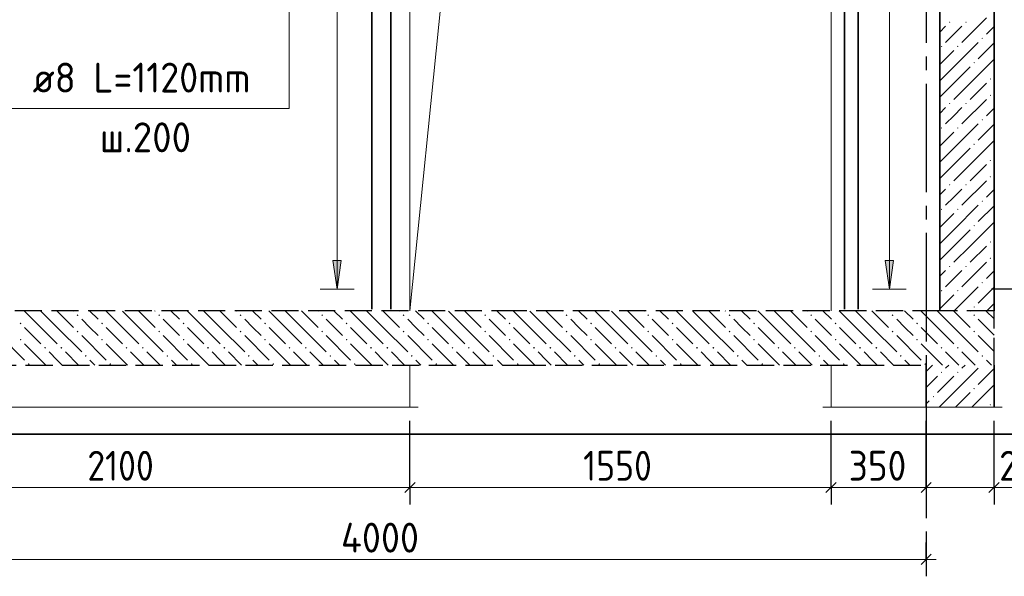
# Model space of a CAD drawing. Header units: millimetres. Extents: x 0 to 50400, y 0 to 35640.
# Tile 10 of 21: x 13837 to 22536, y 19299 to 24220. Entities that reach past the tile are written whole.
import ezdxf

# ---------------------------------------------------------------- set-up
doc = ezdxf.new("R2010")
doc.units = ezdxf.units.MM
doc.linetypes.add('______2', pattern=[324, 240, -84])
doc.linetypes.add('______5', pattern=[1320, 960, -120, 120, -120])
for name, color, linetype, lineweight in [('Standard', 7, 'Continuous', 25), ('ЖБ Перекрытие верхний уровень', 7, 'Continuous', 35), ('ЖБ Стена верхний уровень', 7, 'Continuous', 35), ('Общий02', 7, 'Continuous', 18), ('Позиционная метка линия выноска', 7, 'Continuous', 13), ('Размерная линия_ общее', 7, 'Continuous', 13)]:
    doc.layers.add(name, color=color, linetype=linetype, lineweight=lineweight)
for name, color, linetype, true_color in [('Оси', 7, '______5', 0x656565), ('Стена ДОП П-обр. неравн', 7, 'Continuous', 0xa0a0a0), ('Стена обрамление Г-обр.', 7, 'Continuous', 0xa0a0a0)]:
    doc.layers.add(name, color=color, linetype=linetype, true_color=true_color)
doc.layers.add('Размерная выноска', color=7, linetype='Continuous')
doc.styles.add('ISOCPEUR', font='txt')

msp = doc.modelspace()

# ---------------------------------------------------------------- hatches: boundary and pattern name
at = {"layer": 'ЖБ Перекрытие верхний уровень', "linetype": 'Continuous', "lineweight": 18, "transparency": 33554687}
for points in [[(14341.6, 21606.8), (14349.4, 21614.6), (14357.2, 21606.8), (14349.4, 21599)], [(15061.6, 21606.8), (15069.4, 21614.6), (15077.2, 21606.8), (15069.4, 21599)], [(15781.6, 21606.8), (15789.4, 21614.6), (15797.2, 21606.8), (15789.4, 21599)], [(16501.6, 21606.8), (16509.4, 21614.6), (16517.2, 21606.8), (16509.4, 21599)], [(17221.6, 21606.8), (17229.4, 21614.6), (17237.2, 21606.8), (17229.4, 21599)], [(17941.6, 21606.8), (17949.4, 21614.6), (17957.2, 21606.8), (17949.4, 21599)], [(18661.6, 21606.8), (18669.4, 21614.6), (18677.2, 21606.8), (18669.4, 21599)], [(19381.6, 21606.8), (19389.4, 21614.6), (19397.2, 21606.8), (19389.4, 21599)], [(20101.6, 21606.8), (20109.4, 21614.6), (20117.2, 21606.8), (20109.4, 21599)], [(20821.6, 21606.8), (20829.4, 21614.6), (20837.2, 21606.8), (20829.4, 21599)], [(21541.6, 21606.8), (21549.4, 21614.6), (21557.2, 21606.8), (21549.4, 21599)], [(22261.6, 21606.8), (22269.4, 21614.6), (22277.2, 21606.8), (22269.4, 21599)], [(13837.6, 21534.8), (13845.4, 21542.6), (13853.2, 21534.8), (13845.4, 21527)], [(14557.6, 21534.8), (14565.4, 21542.6), (14573.2, 21534.8), (14565.4, 21527)], [(15277.6, 21534.8), (15285.4, 21542.6), (15293.2, 21534.8), (15285.4, 21527)], [(15997.6, 21534.8), (16005.4, 21542.6), (16013.2, 21534.8), (16005.4, 21527)], [(16717.6, 21534.8), (16725.4, 21542.6), (16733.2, 21534.8), (16725.4, 21527)], [(17437.6, 21534.8), (17445.4, 21542.6), (17453.2, 21534.8), (17445.4, 21527)], [(18157.6, 21534.8), (18165.4, 21542.6), (18173.2, 21534.8), (18165.4, 21527)], [(18877.6, 21534.8), (18885.4, 21542.6), (18893.2, 21534.8), (18885.4, 21527)], [(19597.6, 21534.8), (19605.4, 21542.6), (19613.2, 21534.8), (19605.4, 21527)], [(20317.6, 21534.8), (20325.4, 21542.6), (20333.2, 21534.8), (20325.4, 21527)], [(21037.6, 21534.8), (21045.4, 21542.6), (21053.2, 21534.8), (21045.4, 21527)], [(21757.6, 21534.8), (21765.4, 21542.6), (21773.2, 21534.8), (21765.4, 21527)], [(13837.6, 21390.8), (13845.4, 21398.6), (13853.2, 21390.8), (13845.4, 21383)], [(14341.6, 21462.8), (14349.4, 21470.6), (14357.2, 21462.8), (14349.4, 21455)], [(14557.6, 21390.8), (14565.4, 21398.6), (14573.2, 21390.8), (14565.4, 21383)], [(15061.6, 21462.8), (15069.4, 21470.6), (15077.2, 21462.8), (15069.4, 21455)], [(15277.6, 21390.8), (15285.4, 21398.6), (15293.2, 21390.8), (15285.4, 21383)], [(15781.6, 21462.8), (15789.4, 21470.6), (15797.2, 21462.8), (15789.4, 21455)], [(15997.6, 21390.8), (16005.4, 21398.6), (16013.2, 21390.8), (16005.4, 21383)], [(16501.6, 21462.8), (16509.4, 21470.6), (16517.2, 21462.8), (16509.4, 21455)], [(16717.6, 21390.8), (16725.4, 21398.6), (16733.2, 21390.8), (16725.4, 21383)], [(17221.6, 21462.8), (17229.4, 21470.6), (17237.2, 21462.8), (17229.4, 21455)], [(17437.6, 21390.8), (17445.4, 21398.6), (17453.2, 21390.8), (17445.4, 21383)], [(17941.6, 21462.8), (17949.4, 21470.6), (17957.2, 21462.8), (17949.4, 21455)], [(18157.6, 21390.8), (18165.4, 21398.6), (18173.2, 21390.8), (18165.4, 21383)], [(18661.6, 21462.8), (18669.4, 21470.6), (18677.2, 21462.8), (18669.4, 21455)], [(18877.6, 21390.8), (18885.4, 21398.6), (18893.2, 21390.8), (18885.4, 21383)], [(19381.6, 21462.8), (19389.4, 21470.6), (19397.2, 21462.8), (19389.4, 21455)], [(19597.6, 21390.8), (19605.4, 21398.6), (19613.2, 21390.8), (19605.4, 21383)], [(20101.6, 21462.8), (20109.4, 21470.6), (20117.2, 21462.8), (20109.4, 21455)], [(20317.6, 21390.8), (20325.4, 21398.6), (20333.2, 21390.8), (20325.4, 21383)], [(20821.6, 21462.8), (20829.4, 21470.6), (20837.2, 21462.8), (20829.4, 21455)], [(21037.6, 21390.8), (21045.4, 21398.6), (21053.2, 21390.8), (21045.4, 21383)], [(21541.6, 21462.8), (21549.4, 21470.6), (21557.2, 21462.8), (21549.4, 21455)], [(21757.6, 21390.8), (21765.4, 21398.6), (21773.2, 21390.8), (21765.4, 21383)], [(22261.6, 21462.8), (22269.4, 21470.6), (22277.2, 21462.8), (22269.4, 21455)], [(14053.6, 21318.8), (14061.4, 21326.6), (14069.2, 21318.8), (14061.4, 21311)], [(14197.6, 21318.8), (14205.4, 21326.6), (14213.2, 21318.8), (14205.4, 21311)], [(14773.6, 21318.8), (14781.4, 21326.6), (14789.2, 21318.8), (14781.4, 21311)], [(14917.6, 21318.8), (14925.4, 21326.6), (14933.2, 21318.8), (14925.4, 21311)], [(15493.6, 21318.8), (15501.4, 21326.6), (15509.2, 21318.8), (15501.4, 21311)], [(15637.6, 21318.8), (15645.4, 21326.6), (15653.2, 21318.8), (15645.4, 21311)], [(16213.6, 21318.8), (16221.4, 21326.6), (16229.2, 21318.8), (16221.4, 21311)], [(16357.6, 21318.8), (16365.4, 21326.6), (16373.2, 21318.8), (16365.4, 21311)], [(16933.6, 21318.8), (16941.4, 21326.6), (16949.2, 21318.8), (16941.4, 21311)], [(17077.6, 21318.8), (17085.4, 21326.6), (17093.2, 21318.8), (17085.4, 21311)], [(17653.6, 21318.8), (17661.4, 21326.6), (17669.2, 21318.8), (17661.4, 21311)], [(17797.6, 21318.8), (17805.4, 21326.6), (17813.2, 21318.8), (17805.4, 21311)], [(18373.6, 21318.8), (18381.4, 21326.6), (18389.2, 21318.8), (18381.4, 21311)], [(18517.6, 21318.8), (18525.4, 21326.6), (18533.2, 21318.8), (18525.4, 21311)], [(19093.6, 21318.8), (19101.4, 21326.6), (19109.2, 21318.8), (19101.4, 21311)], [(19237.6, 21318.8), (19245.4, 21326.6), (19253.2, 21318.8), (19245.4, 21311)], [(19813.6, 21318.8), (19821.4, 21326.6), (19829.2, 21318.8), (19821.4, 21311)], [(19957.6, 21318.8), (19965.4, 21326.6), (19973.2, 21318.8), (19965.4, 21311)], [(20533.6, 21318.8), (20541.4, 21326.6), (20549.2, 21318.8), (20541.4, 21311)], [(20677.6, 21318.8), (20685.4, 21326.6), (20693.2, 21318.8), (20685.4, 21311)], [(21253.6, 21318.8), (21261.4, 21326.6), (21269.2, 21318.8), (21261.4, 21311)], [(21397.6, 21318.8), (21405.4, 21326.6), (21413.2, 21318.8), (21405.4, 21311)], [(21973.6, 21318.8), (21981.4, 21326.6), (21989.2, 21318.8), (21981.4, 21311)], [(22117.6, 21318.8), (22125.4, 21326.6), (22133.2, 21318.8), (22125.4, 21311)], [(14413.6, 21246.8), (14421.4, 21254.6), (14429.2, 21246.8), (14421.4, 21239)], [(15133.6, 21246.8), (15141.4, 21254.6), (15149.2, 21246.8), (15141.4, 21239)], [(15853.6, 21246.8), (15861.4, 21254.6), (15869.2, 21246.8), (15861.4, 21239)], [(16573.6, 21246.8), (16581.4, 21254.6), (16589.2, 21246.8), (16581.4, 21239)], [(17293.6, 21246.8), (17301.4, 21254.6), (17309.2, 21246.8), (17301.4, 21239)], [(18013.6, 21246.8), (18021.4, 21254.6), (18029.2, 21246.8), (18021.4, 21239)], [(18733.6, 21246.8), (18741.4, 21254.6), (18749.2, 21246.8), (18741.4, 21239)], [(19453.6, 21246.8), (19461.4, 21254.6), (19469.2, 21246.8), (19461.4, 21239)], [(20173.6, 21246.8), (20181.4, 21254.6), (20189.2, 21246.8), (20181.4, 21239)], [(20893.6, 21246.8), (20901.4, 21254.6), (20909.2, 21246.8), (20901.4, 21239)], [(21613.6, 21246.8), (21621.4, 21254.6), (21629.2, 21246.8), (21621.4, 21239)], [(22333.6, 21246.8), (22341.4, 21254.6), (22349.2, 21246.8), (22341.4, 21239)], [(13909.6, 21174.8), (13917.4, 21182.6), (13925.2, 21174.8), (13917.4, 21167)], [(14629.6, 21174.8), (14637.4, 21182.6), (14645.2, 21174.8), (14637.4, 21167)], [(15349.6, 21174.8), (15357.4, 21182.6), (15365.2, 21174.8), (15357.4, 21167)], [(16069.6, 21174.8), (16077.4, 21182.6), (16085.2, 21174.8), (16077.4, 21167)], [(16789.6, 21174.8), (16797.4, 21182.6), (16805.2, 21174.8), (16797.4, 21167)], [(17509.6, 21174.8), (17517.4, 21182.6), (17525.2, 21174.8), (17517.4, 21167)], [(18229.6, 21174.8), (18237.4, 21182.6), (18245.2, 21174.8), (18237.4, 21167)], [(18949.6, 21174.8), (18957.4, 21182.6), (18965.2, 21174.8), (18957.4, 21167)], [(19669.6, 21174.8), (19677.4, 21182.6), (19685.2, 21174.8), (19677.4, 21167)], [(20389.6, 21174.8), (20397.4, 21182.6), (20405.2, 21174.8), (20397.4, 21167)], [(21109.6, 21174.8), (21117.4, 21182.6), (21125.2, 21174.8), (21117.4, 21167)], [(21829.6, 21174.8), (21837.4, 21182.6), (21845.2, 21174.8), (21837.4, 21167)]]:
    msp.add_hatch(color=7, dxfattribs=at).paths.add_polyline_path(points, flags=16)
at = {"layer": 'ЖБ Стена верхний уровень', "linetype": 'Continuous', "lineweight": 18, "transparency": 33554687}
for points in [[(22047.4, 24198.8), (22053.4, 24204.8), (22059.4, 24198.8), (22053.4, 24192.8)], [(22191.4, 24198.8), (22197.4, 24204.8), (22203.4, 24198.8), (22197.4, 24192.8)], [(22335.4, 24054.8), (22341.4, 24060.8), (22347.4, 24054.8), (22341.4, 24048.8)], [(21975.4, 23982.8), (21981.4, 23988.8), (21987.4, 23982.8), (21981.4, 23976.8)], [(22119.4, 23982.8), (22125.4, 23988.8), (22131.4, 23982.8), (22125.4, 23976.8)], [(22263.4, 23838.8), (22269.4, 23844.8), (22275.4, 23838.8), (22269.4, 23832.8)], [(22407.4, 23694.8), (22413.4, 23700.8), (22419.4, 23694.8), (22413.4, 23688.8)], [(22407.4, 23550.8), (22413.4, 23556.8), (22419.4, 23550.8), (22413.4, 23544.8)], [(22047.4, 23478.8), (22053.4, 23484.8), (22059.4, 23478.8), (22053.4, 23472.8)], [(22191.4, 23478.8), (22197.4, 23484.8), (22203.4, 23478.8), (22197.4, 23472.8)], [(22335.4, 23334.8), (22341.4, 23340.8), (22347.4, 23334.8), (22341.4, 23328.8)], [(21975.4, 23262.8), (21981.4, 23268.8), (21987.4, 23262.8), (21981.4, 23256.8)], [(22119.4, 23262.8), (22125.4, 23268.8), (22131.4, 23262.8), (22125.4, 23256.8)], [(22263.4, 23118.8), (22269.4, 23124.8), (22275.4, 23118.8), (22269.4, 23112.8)], [(22407.4, 22974.8), (22413.4, 22980.8), (22419.4, 22974.8), (22413.4, 22968.8)], [(22407.4, 22830.8), (22413.4, 22836.8), (22419.4, 22830.8), (22413.4, 22824.8)], [(22047.4, 22758.8), (22053.4, 22764.8), (22059.4, 22758.8), (22053.4, 22752.8)], [(22191.4, 22758.8), (22197.4, 22764.8), (22203.4, 22758.8), (22197.4, 22752.8)], [(22335.4, 22614.8), (22341.4, 22620.8), (22347.4, 22614.8), (22341.4, 22608.8)], [(21975.4, 22542.8), (21981.4, 22548.8), (21987.4, 22542.8), (21981.4, 22536.8)], [(22119.4, 22542.8), (22125.4, 22548.8), (22131.4, 22542.8), (22125.4, 22536.8)], [(22263.4, 22398.8), (22269.4, 22404.8), (22275.4, 22398.8), (22269.4, 22392.8)], [(22407.4, 22254.8), (22413.4, 22260.8), (22419.4, 22254.8), (22413.4, 22248.8)], [(22407.4, 22110.8), (22413.4, 22116.8), (22419.4, 22110.8), (22413.4, 22104.8)], [(22047.4, 22038.8), (22053.4, 22044.8), (22059.4, 22038.8), (22053.4, 22032.8)], [(22191.4, 22038.8), (22197.4, 22044.8), (22203.4, 22038.8), (22197.4, 22032.8)], [(22335.4, 21894.8), (22341.4, 21900.8), (22347.4, 21894.8), (22341.4, 21888.8)], [(21975.4, 21822.8), (21981.4, 21828.8), (21987.4, 21822.8), (21981.4, 21816.8)], [(22119.4, 21822.8), (22125.4, 21828.8), (22131.4, 21822.8), (22125.4, 21816.8)], [(22263.4, 21678.8), (22269.4, 21684.8), (22275.4, 21678.8), (22269.4, 21672.8)], [(21975.4, 21102.8), (21981.4, 21108.8), (21987.4, 21102.8), (21981.4, 21096.8)], [(22119.4, 21102.8), (22125.4, 21108.8), (22131.4, 21102.8), (22125.4, 21096.8)], [(22263.4, 20958.8), (22269.4, 20964.8), (22275.4, 20958.8), (22269.4, 20952.8)], [(21903.4, 20886.8), (21909.4, 20892.8), (21915.4, 20886.8), (21909.4, 20880.8)], [(22407.4, 20814.8), (22413.4, 20820.8), (22419.4, 20814.8), (22413.4, 20808.8)]]:
    msp.add_hatch(color=7, dxfattribs=at).paths.add_polyline_path(points, flags=16)
at = {"layer": 'Общий02', "linetype": 'Continuous', "lineweight": 13, "transparency": 33554687}
for points in [[(16605.1, 22090.5), (16641.1, 21838.5), (16677.1, 22090.5)], [(21484.3, 22090.5), (21520.3, 21838.5), (21556.3, 22090.5)]]:
    msp.add_hatch(color=7, dxfattribs=at).paths.add_polyline_path(points)

# ---------------------------------------------------------------- linework, layer by layer
at = {"layer": 'Standard', "color": 7, "linetype": 'Continuous', "lineweight": -3, "transparency": 33554687}
for p, q in [((17285.4, 20084.1), (17285.4, 20234.1)), ((21005.4, 20084.1), (21005.4, 20234.1)), ((21845.4, 20084.1), (21845.4, 20234.1)), ((22445.4, 20084.1), (22445.4, 20234.1)), ((17285.4, 20084.1), (17285.4, 19934.1)), ((21005.4, 20084.1), (21005.4, 19934.1)), ((21845.4, 20084.1), (21845.4, 19934.1)), ((22445.4, 20084.1), (22445.4, 19934.1)), ((21845.4, 19448.6), (21845.4, 19598.6)), ((21845.4, 19448.6), (21845.4, 19298.6))]:
    msp.add_line(p, q, dxfattribs=at)
at = {"layer": 'Standard', "color": 7, "linetype": 'Continuous', "lineweight": 25, "transparency": 33554687}
for p, q in [((17240.4, 20039.1), (17330.4, 20129.1)), ((20960.4, 20039.1), (21050.4, 20129.1)), ((21800.4, 20039.1), (21890.4, 20129.1)), ((22400.4, 20039.1), (22490.4, 20129.1)), ((21800.4, 19403.6), (21890.4, 19493.6))]:
    msp.add_line(p, q, dxfattribs=at)
at = {"layer": 'Standard', "color": 7, "linetype": 'Continuous', "lineweight": 13, "transparency": 33554687}
for p, q in [((12245.4, 20084.1), (17285.4, 20084.1)), ((17285.4, 20084.1), (21005.4, 20084.1)), ((21005.4, 20084.1), (21845.4, 20084.1)), ((21845.4, 20084.1), (22445.4, 20084.1)), ((22445.4, 20084.1), (22535.4, 20084.1)), ((12245.4, 19448.6), (21845.4, 19448.6)), ((21845.4, 19448.6), (21935.4, 19448.6))]:
    msp.add_line(p, q, dxfattribs=at)
at = {"layer": 'Standard', "color": 254, "linetype": 'Continuous', "lineweight": 35, "true_color": 0xc4c4ff, "transparency": 33554687}
msp.add_lwpolyline([(5133.8, 20554), (23637.8, 20554), (23637.8, 33150.9), (5133.8, 33150.9), (5133.8, 20554)], dxfattribs=at)
at = {"layer": 'Standard', "color": 7, "linetype": 'Continuous', "lineweight": -3, "transparency": 33554687}
for points in [[(17285.4, 20084.1), (17285.4, 20104.5), (17285.4, 20104.5), (17285.4, 20104.5), (17285.4, 20104.5), (17285.4, 20104.5), (17285.4, 20104.5), (17285.4, 20674)], [(21005.4, 20084.1), (21005.4, 20104.5), (21005.4, 20104.5), (21005.4, 20104.5), (21005.4, 20104.5), (21005.4, 20674)], [(21845.4, 20084.1), (21845.4, 20104.5), (21845.4, 20104.5), (21845.4, 20674)], [(22445.4, 20084.1), (22445.4, 20104.5), (22445.4, 20104.5), (22445.4, 20674)]]:
    msp.add_lwpolyline(points, dxfattribs=at)
at = {"layer": 'ЖБ Перекрытие верхний уровень', "color": 7, "linetype": '______2', "lineweight": 25, "transparency": 33554687}
for p, q in [((18245.4, 21646.5), (10325.4, 21646.5)), ((18965.4, 21646.5), (18245.4, 21646.5)), ((21965.4, 21646.5), (18965.4, 21646.5)), ((22445.4, 21166.5), (22445.4, 21646.5)), ((10325.4, 21166.5), (18245.4, 21166.5)), ((18245.4, 21166.5), (18965.4, 21166.5)), ((18965.4, 21166.5), (21845.4, 21166.5))]:
    msp.add_line(p, q, dxfattribs=at)
at = {"layer": 'ЖБ Перекрытие верхний уровень', "color": 9, "linetype": 'Continuous', "lineweight": 18, "true_color": 0xc7c7c7, "transparency": 33554687}
for p, q in [((14025.4, 21498.8), (13877.7, 21646.5)), ((14025.4, 21642.8), (14169.4, 21498.8)), ((14169.4, 21642.8), (14165.7, 21646.5)), ((14169.4, 21642.8), (14313.4, 21498.8)), ((14309.7, 21646.5), (14313.4, 21642.8)), ((14453.7, 21646.5), (14529.4, 21570.8)), ((14745.4, 21498.8), (14597.7, 21646.5)), ((14745.4, 21642.8), (14889.4, 21498.8)), ((14889.4, 21642.8), (14885.7, 21646.5)), ((14889.4, 21642.8), (15033.4, 21498.8)), ((15029.7, 21646.5), (15033.4, 21642.8)), ((15173.7, 21646.5), (15249.4, 21570.8)), ((15465.4, 21498.8), (15317.7, 21646.5)), ((15465.4, 21642.8), (15609.4, 21498.8)), ((15609.4, 21642.8), (15605.7, 21646.5)), ((15609.4, 21642.8), (15753.4, 21498.8)), ((15749.7, 21646.5), (15753.4, 21642.8)), ((15893.7, 21646.5), (15969.4, 21570.8)), ((16185.4, 21498.8), (16037.7, 21646.5)), ((16185.4, 21642.8), (16329.4, 21498.8)), ((16329.4, 21642.8), (16325.7, 21646.5)), ((16329.4, 21642.8), (16473.4, 21498.8)), ((16469.7, 21646.5), (16473.4, 21642.8)), ((16613.7, 21646.5), (16689.4, 21570.8)), ((16905.4, 21498.8), (16757.7, 21646.5)), ((16905.4, 21642.8), (17049.4, 21498.8)), ((17049.4, 21642.8), (17045.7, 21646.5)), ((17049.4, 21642.8), (17193.4, 21498.8)), ((17189.7, 21646.5), (17193.4, 21642.8)), ((17333.7, 21646.5), (17409.4, 21570.8)), ((17625.4, 21498.8), (17477.7, 21646.5)), ((17625.4, 21642.8), (17769.4, 21498.8)), ((17769.4, 21642.8), (17765.7, 21646.5)), ((17769.4, 21642.8), (17913.4, 21498.8)), ((17909.7, 21646.5), (17913.4, 21642.8)), ((18053.7, 21646.5), (18129.4, 21570.8)), ((18245.4, 21598.8), (18197.7, 21646.5)), ((18345.4, 21498.8), (18245.4, 21598.8)), ((18345.4, 21642.8), (18489.4, 21498.8)), ((18489.4, 21642.8), (18485.7, 21646.5)), ((18489.4, 21642.8), (18633.4, 21498.8)), ((18629.7, 21646.5), (18633.4, 21642.8)), ((18773.7, 21646.5), (18849.4, 21570.8)), ((18965.4, 21598.8), (18917.7, 21646.5)), ((19065.4, 21498.8), (18965.4, 21598.8)), ((19065.4, 21642.8), (19209.4, 21498.8)), ((19209.4, 21642.8), (19205.7, 21646.5)), ((19209.4, 21642.8), (19353.4, 21498.8)), ((19349.7, 21646.5), (19353.4, 21642.8)), ((19493.7, 21646.5), (19569.4, 21570.8)), ((19785.4, 21498.8), (19637.7, 21646.5)), ((19785.4, 21642.8), (19929.4, 21498.8)), ((19929.4, 21642.8), (19925.7, 21646.5)), ((19929.4, 21642.8), (20073.4, 21498.8)), ((20069.7, 21646.5), (20073.4, 21642.8)), ((20213.7, 21646.5), (20289.4, 21570.8)), ((20505.4, 21498.8), (20357.7, 21646.5)), ((20505.4, 21642.8), (20649.4, 21498.8)), ((20649.4, 21642.8), (20645.7, 21646.5)), ((20649.4, 21642.8), (20793.4, 21498.8)), ((20789.7, 21646.5), (20793.4, 21642.8)), ((20933.7, 21646.5), (21009.4, 21570.8)), ((21225.4, 21498.8), (21077.7, 21646.5)), ((21225.4, 21642.8), (21369.4, 21498.8)), ((21369.4, 21642.8), (21365.7, 21646.5)), ((21369.4, 21642.8), (21513.4, 21498.8)), ((21509.7, 21646.5), (21513.4, 21642.8)), ((21653.7, 21646.5), (21729.4, 21570.8)), ((21945.4, 21498.8), (21797.7, 21646.5)), ((21945.4, 21642.8), (22089.4, 21498.8)), ((22089.4, 21642.8), (22085.7, 21646.5)), ((22089.4, 21642.8), (22233.4, 21498.8)), ((22229.7, 21646.5), (22233.4, 21642.8)), ((22373.7, 21646.5), (22445.4, 21574.8)), ((13881.4, 21498.8), (14025.4, 21354.8)), ((14025.4, 21498.8), (14169.4, 21354.8)), ((14169.4, 21498.8), (14385.4, 21282.8)), ((14457.4, 21498.8), (14385.4, 21570.8)), ((14529.4, 21426.8), (14457.4, 21498.8)), ((14601.4, 21498.8), (14745.4, 21354.8)), ((14745.4, 21498.8), (14889.4, 21354.8)), ((14889.4, 21498.8), (15105.4, 21282.8)), ((15177.4, 21498.8), (15105.4, 21570.8)), ((15249.4, 21426.8), (15177.4, 21498.8)), ((15321.4, 21498.8), (15465.4, 21354.8)), ((15465.4, 21498.8), (15609.4, 21354.8)), ((15609.4, 21498.8), (15825.4, 21282.8)), ((15897.4, 21498.8), (15825.4, 21570.8)), ((15969.4, 21426.8), (15897.4, 21498.8)), ((16041.4, 21498.8), (16185.4, 21354.8)), ((16185.4, 21498.8), (16329.4, 21354.8)), ((16329.4, 21498.8), (16545.4, 21282.8)), ((16617.4, 21498.8), (16545.4, 21570.8)), ((16689.4, 21426.8), (16617.4, 21498.8)), ((16761.4, 21498.8), (16905.4, 21354.8)), ((16905.4, 21498.8), (17049.4, 21354.8)), ((17049.4, 21498.8), (17265.4, 21282.8)), ((17337.4, 21498.8), (17265.4, 21570.8)), ((17409.4, 21426.8), (17337.4, 21498.8)), ((17481.4, 21498.8), (17625.4, 21354.8)), ((17625.4, 21498.8), (17769.4, 21354.8)), ((17769.4, 21498.8), (17985.4, 21282.8)), ((18057.4, 21498.8), (17985.4, 21570.8)), ((18129.4, 21426.8), (18057.4, 21498.8)), ((18201.4, 21498.8), (18245.4, 21454.8)), ((18345.4, 21498.8), (18489.4, 21354.8)), ((18489.4, 21498.8), (18705.4, 21282.8)), ((18777.4, 21498.8), (18705.4, 21570.8)), ((18849.4, 21426.8), (18777.4, 21498.8)), ((18921.4, 21498.8), (18965.4, 21454.8)), ((19065.4, 21498.8), (19209.4, 21354.8)), ((19209.4, 21498.8), (19425.4, 21282.8)), ((19497.4, 21498.8), (19425.4, 21570.8)), ((19569.4, 21426.8), (19497.4, 21498.8)), ((19641.4, 21498.8), (19785.4, 21354.8)), ((19785.4, 21498.8), (19929.4, 21354.8)), ((19929.4, 21498.8), (20145.4, 21282.8)), ((20217.4, 21498.8), (20145.4, 21570.8)), ((20289.4, 21426.8), (20217.4, 21498.8)), ((20361.4, 21498.8), (20505.4, 21354.8)), ((20505.4, 21498.8), (20649.4, 21354.8)), ((20649.4, 21498.8), (20865.4, 21282.8)), ((20937.4, 21498.8), (20865.4, 21570.8)), ((21009.4, 21426.8), (20937.4, 21498.8)), ((21081.4, 21498.8), (21225.4, 21354.8)), ((21225.4, 21498.8), (21369.4, 21354.8)), ((21369.4, 21498.8), (21585.4, 21282.8)), ((21657.4, 21498.8), (21585.4, 21570.8)), ((21729.4, 21426.8), (21657.4, 21498.8)), ((21801.4, 21498.8), (21945.4, 21354.8)), ((21945.4, 21498.8), (22089.4, 21354.8)), ((22089.4, 21498.8), (22305.4, 21282.8)), ((22377.4, 21498.8), (22305.4, 21570.8)), ((22445.4, 21430.8), (22377.4, 21498.8)), ((13665.4, 21426.8), (13881.4, 21210.8)), ((14385.4, 21426.8), (14601.4, 21210.8)), ((15105.4, 21426.8), (15321.4, 21210.8)), ((15825.4, 21426.8), (16041.4, 21210.8)), ((16545.4, 21426.8), (16761.4, 21210.8)), ((17265.4, 21426.8), (17481.4, 21210.8)), ((17985.4, 21426.8), (18201.4, 21210.8)), ((18245.4, 21454.8), (18345.4, 21354.8)), ((18705.4, 21426.8), (18921.4, 21210.8)), ((18965.4, 21454.8), (19065.4, 21354.8)), ((19425.4, 21426.8), (19641.4, 21210.8)), ((20145.4, 21426.8), (20361.4, 21210.8)), ((20865.4, 21426.8), (21081.4, 21210.8)), ((21585.4, 21426.8), (21801.4, 21210.8)), ((22305.4, 21426.8), (22445.4, 21286.8)), ((13881.4, 21354.8), (14069.7, 21166.5)), ((14601.4, 21354.8), (14789.7, 21166.5)), ((15321.4, 21354.8), (15509.7, 21166.5)), ((16041.4, 21354.8), (16229.7, 21166.5)), ((16761.4, 21354.8), (16949.7, 21166.5)), ((17481.4, 21354.8), (17669.7, 21166.5)), ((18201.4, 21354.8), (18245.4, 21310.8)), ((18921.4, 21354.8), (18965.4, 21310.8)), ((19641.4, 21354.8), (19829.7, 21166.5)), ((20361.4, 21354.8), (20549.7, 21166.5)), ((21081.4, 21354.8), (21269.7, 21166.5)), ((21801.4, 21354.8), (21989.7, 21166.5)), ((14169.4, 21210.8), (14097.4, 21282.8)), ((14241.4, 21282.8), (14357.7, 21166.5)), ((14889.4, 21210.8), (14817.4, 21282.8)), ((14961.4, 21282.8), (15077.7, 21166.5)), ((15609.4, 21210.8), (15537.4, 21282.8)), ((15681.4, 21282.8), (15797.7, 21166.5)), ((16329.4, 21210.8), (16257.4, 21282.8)), ((16401.4, 21282.8), (16517.7, 21166.5)), ((17049.4, 21210.8), (16977.4, 21282.8)), ((17121.4, 21282.8), (17237.7, 21166.5)), ((17769.4, 21210.8), (17697.4, 21282.8)), ((17841.4, 21282.8), (17957.7, 21166.5)), ((18245.4, 21310.8), (18389.7, 21166.5)), ((18489.4, 21210.8), (18417.4, 21282.8)), ((18561.4, 21282.8), (18677.7, 21166.5)), ((18965.4, 21310.8), (19109.7, 21166.5)), ((19209.4, 21210.8), (19137.4, 21282.8)), ((19281.4, 21282.8), (19397.7, 21166.5)), ((19929.4, 21210.8), (19857.4, 21282.8)), ((20001.4, 21282.8), (20117.7, 21166.5)), ((20649.4, 21210.8), (20577.4, 21282.8)), ((20721.4, 21282.8), (20837.7, 21166.5)), ((21369.4, 21210.8), (21297.4, 21282.8)), ((21441.4, 21282.8), (21557.7, 21166.5)), ((22089.4, 21210.8), (22017.4, 21282.8)), ((22161.4, 21282.8), (22277.7, 21166.5)), ((14213.7, 21166.5), (14169.4, 21210.8)), ((14457.4, 21210.8), (14501.7, 21166.5)), ((14933.7, 21166.5), (14889.4, 21210.8)), ((15177.4, 21210.8), (15221.7, 21166.5)), ((15653.7, 21166.5), (15609.4, 21210.8)), ((15897.4, 21210.8), (15941.7, 21166.5)), ((16373.7, 21166.5), (16329.4, 21210.8)), ((16617.4, 21210.8), (16661.7, 21166.5)), ((17093.7, 21166.5), (17049.4, 21210.8)), ((17337.4, 21210.8), (17381.7, 21166.5)), ((17813.7, 21166.5), (17769.4, 21210.8)), ((18057.4, 21210.8), (18101.7, 21166.5)), ((18533.7, 21166.5), (18489.4, 21210.8)), ((18777.4, 21210.8), (18821.7, 21166.5)), ((19253.7, 21166.5), (19209.4, 21210.8)), ((19497.4, 21210.8), (19541.7, 21166.5)), ((19973.7, 21166.5), (19929.4, 21210.8)), ((20217.4, 21210.8), (20261.7, 21166.5)), ((20693.7, 21166.5), (20649.4, 21210.8)), ((20937.4, 21210.8), (20981.7, 21166.5)), ((21413.7, 21166.5), (21369.4, 21210.8)), ((21657.4, 21210.8), (21701.7, 21166.5)), ((22133.7, 21166.5), (22089.4, 21210.8)), ((22377.4, 21210.8), (22421.7, 21166.5))]:
    msp.add_line(p, q, dxfattribs=at)
at = {"layer": 'ЖБ Стена верхний уровень', "color": 7, "linetype": 'Continuous', "lineweight": 35, "transparency": 33554687}
for p, q in [((21965.4, 28630.5), (21965.4, 21646.5)), ((22445.4, 21646.5), (22445.4, 28630.5)), ((21845.4, 21166.5), (21845.4, 20794)), ((22445.4, 20794), (22445.4, 21166.5))]:
    msp.add_line(p, q, dxfattribs=at)
at = {"layer": 'ЖБ Стена верхний уровень', "color": 7, "linetype": 'Continuous', "lineweight": 18, "transparency": 33554687}
for p, q in [((17285.4, 27070.5), (17285.4, 21646.5)), ((21005.4, 27070.5), (21005.4, 21646.5)), ((17285.4, 20794), (17285.4, 21166.5)), ((21005.4, 21166.5), (21005.4, 20794))]:
    msp.add_line(p, q, dxfattribs=at)
at = {"layer": 'ЖБ Стена верхний уровень', "color": 251, "linetype": 'Continuous', "lineweight": 18, "true_color": 0x494949, "transparency": 33554687}
for p, q in [((22377.4, 24234.8), (22161.4, 24018.8)), ((22017.4, 24162.8), (21965.4, 24110.9)), ((22089.4, 24090.8), (22161.4, 24162.8)), ((22445.4, 24158.9), (22377.4, 24090.8)), ((22017.4, 24018.8), (22089.4, 24090.8)), ((22089.4, 23802.8), (22305.4, 24018.8)), ((22445.4, 24014.9), (22305.4, 23874.8)), ((22089.4, 23946.8), (21965.4, 23822.9)), ((22233.4, 23658.8), (22445.4, 23870.9)), ((22089.4, 23802.8), (21965.4, 23678.9)), ((22233.4, 23802.8), (22089.4, 23658.8)), ((22089.4, 23658.8), (21965.4, 23534.9)), ((22233.4, 23658.8), (22089.4, 23514.8)), ((22377.4, 23658.8), (22233.4, 23514.8)), ((22377.4, 23514.8), (22161.4, 23298.8)), ((22017.4, 23442.8), (21965.4, 23390.9)), ((22089.4, 23370.8), (22161.4, 23442.8)), ((22445.4, 23438.9), (22377.4, 23370.8)), ((22017.4, 23298.8), (22089.4, 23370.8)), ((22089.4, 23226.8), (21965.4, 23102.9)), ((22089.4, 23082.8), (22305.4, 23298.8)), ((22445.4, 23294.9), (22305.4, 23154.8)), ((22233.4, 22938.8), (22445.4, 23150.9)), ((22089.4, 23082.8), (21965.4, 22958.9)), ((22233.4, 23082.8), (22089.4, 22938.8)), ((22089.4, 22938.8), (21965.4, 22814.9)), ((22233.4, 22938.8), (22089.4, 22794.8)), ((22377.4, 22938.8), (22233.4, 22794.8)), ((22377.4, 22794.8), (22161.4, 22578.8)), ((22017.4, 22722.8), (21965.4, 22670.9)), ((22089.4, 22650.8), (22161.4, 22722.8)), ((22445.4, 22718.9), (22377.4, 22650.8)), ((22017.4, 22578.8), (22089.4, 22650.8)), ((22089.4, 22362.8), (22305.4, 22578.8)), ((22445.4, 22574.9), (22305.4, 22434.8)), ((22089.4, 22506.8), (21965.4, 22382.9)), ((22089.4, 22362.8), (21965.4, 22238.9)), ((22233.4, 22362.8), (22089.4, 22218.8)), ((22233.4, 22218.8), (22445.4, 22430.9)), ((22089.4, 22218.8), (21965.4, 22094.9)), ((22233.4, 22218.8), (22089.4, 22074.8)), ((22377.4, 22218.8), (22233.4, 22074.8)), ((22377.4, 22074.8), (22161.4, 21858.8)), ((22017.4, 22002.8), (21965.4, 21950.9)), ((22017.4, 21858.8), (22089.4, 21930.8)), ((22089.4, 21930.8), (22161.4, 22002.8)), ((22445.4, 21998.9), (22377.4, 21930.8)), ((22093, 21646.5), (22305.4, 21858.8)), ((22445.4, 21854.9), (22305.4, 21714.8)), ((22089.4, 21786.8), (21965.4, 21662.9)), ((22381, 21646.5), (22445.4, 21710.9)), ((21901, 21166.5), (21845.4, 21110.9)), ((22017.4, 21138.8), (22045, 21166.5)), ((22089.4, 20922.8), (22305.4, 21138.8)), ((22189, 21166.5), (22161.4, 21138.8)), ((21945.4, 21066.8), (21845.4, 20966.9)), ((22089.4, 21066.8), (21945.4, 20922.8)), ((22445.4, 21134.9), (22305.4, 20994.8)), ((22248.5, 20794), (22445.4, 20990.9)), ((22089.4, 20922.8), (21960.5, 20794)), ((22233.4, 20922.8), (22104.5, 20794)), ((21845.4, 20822.9), (21873.4, 20850.8))]:
    msp.add_line(p, q, dxfattribs=at)
at = {"layer": 'ЖБ Стена верхний уровень', "color": 253, "linetype": '______2', "lineweight": -3, "true_color": 0xababab, "transparency": 33554687}
msp.add_line((22445.4, 21646.5), (21965.4, 21646.5), dxfattribs=at)
at = {"layer": 'Общий02', "color": 251, "linetype": 'Continuous', "lineweight": 13, "true_color": 0x494949, "transparency": 33554687}
for p, q in [((16641.1, 26878.5), (16641.1, 21838.5)), ((21520.3, 26878.5), (21520.3, 21838.5)), ((16641.1, 22090.5), (16641.1, 22108.5)), ((21520.3, 22090.5), (21520.3, 22108.5)), ((16677.1, 22090.5), (16605.1, 22090.5)), ((16605.1, 22090.5), (16641.1, 21838.5)), ((16641.1, 21838.5), (16677.1, 22090.5)), ((21556.3, 22090.5), (21484.3, 22090.5)), ((21484.3, 22090.5), (21520.3, 21838.5)), ((21520.3, 21838.5), (21556.3, 22090.5)), ((16791.1, 21838.5), (16491.1, 21838.5)), ((16641.1, 21838.5), (16641.1, 21838.5)), ((16641.1, 21838.5), (16641.1, 21838.5)), ((16641.1, 21838.5), (16641.1, 21838.5)), ((21670.3, 21838.5), (21370.3, 21838.5)), ((21520.3, 21838.5), (21520.3, 21838.5)), ((21520.3, 21838.5), (21520.3, 21838.5)), ((21520.3, 21838.5), (21520.3, 21838.5))]:
    msp.add_line(p, q, dxfattribs=at)
at = {"layer": 'Оси', "color": 8, "linetype": '______5', "lineweight": -3, "transparency": 33554687}
msp.add_line((21845.4, 32894.1), (21845.4, 19315.5), dxfattribs=at)
at = {"layer": 'Позиционная метка линия выноска', "color": 7, "linetype": 'Continuous', "lineweight": 13, "transparency": 33554687}
msp.add_lwpolyline([(16641.1, 25179.3), (16216.8, 24755), (16216.8, 23435), (13629.6, 23435)], dxfattribs=at)
at = {"layer": 'Размерная выноска', "color": 253, "linetype": 'Continuous', "lineweight": 13, "true_color": 0xa0a0a0, "transparency": 33554687}
msp.add_line((17285.4, 21646.5), (17773.9, 26491.4), dxfattribs=at)
at = {"layer": 'Размерная выноска', "color": 7, "linetype": 'Continuous', "lineweight": 13, "transparency": 33554687}
for p, q in [((17357.4, 20794), (6653.4, 20794)), ((21917.4, 20794), (20933.4, 20794)), ((21773.4, 20794), (22517.4, 20794)), ((22445.4, 20084.1), (23035.8, 20084.1))]:
    msp.add_line(p, q, dxfattribs=at)
at = {"layer": 'Размерная линия_ общее', "color": 7, "linetype": 'Continuous', "lineweight": -3, "transparency": 33554687}
msp.add_lwpolyline([(22971.7, 21838.5), (22951.3, 21838.5), (22951.3, 21838.5), (22951.3, 21838.5), (22951.3, 21838.5), (22951.3, 21838.5), (22951.3, 21838.5), (22951.3, 21838.5), (22951.3, 21838.5), (22422.2, 21838.5)], dxfattribs=at)
at = {"layer": 'Стена обрамление Г-обр.', "color": 7, "linetype": 'Continuous', "lineweight": 35, "transparency": 33554687}
for p, q in [((16949.4, 21660.9), (16949.4, 28256.1)), ((16949.4, 21660.9), (16949.4, 28256.1)), ((17117.4, 21660.9), (17117.4, 28256.1)), ((17117.4, 21660.9), (17117.4, 28256.1)), ((21125.4, 21660.9), (21125.4, 28256.1)), ((21125.4, 21660.9), (21125.4, 28256.1)), ((21245.4, 21660.9), (21245.4, 28256.1)), ((21245.4, 21660.9), (21245.4, 28256.1))]:
    msp.add_line(p, q, dxfattribs=at)

# ---------------------------------------------------------------- texts
at = {"layer": 'Standard', "color": 7, "linetype": 'Continuous', "lineweight": 25, "transparency": 33554687, "char_height": 264, "attachment_point": 7, "style": 'ISOCPEUR'}
for s, insert, width in [('\\W0.87;2100', (14435.4, 20144.1), 800.283), ('\\W0.87;1550', (18815.4, 20144.1), 800.283), ('\\W0.91;350', (21161.4, 20144.1), 674.386), ('\\W0.91;250', (22490.4, 20144.1), 674.377), ('\\W0.93;4000', (16675.8, 19508.6), 888.455)]:
    msp.add_mtext(s, dxfattribs=dict(at, insert=insert, width=width))
at = {"layer": 'Стена ДОП П-обр. неравн', "color": 7, "linetype": 'Continuous', "lineweight": 13, "transparency": 33554687, "char_height": 264, "attachment_point": 7, "style": 'ISOCPEUR'}
for s, insert, width in [('\\W0.93;ø8 L=1120mm ', (13951.2, 23575.8), 2339.978), ('\\W0.95;ш.200 ', (14545.2, 23047.8), 1154.563)]:
    msp.add_mtext(s, dxfattribs=dict(at, insert=insert, width=width))

doc.saveas('drawing.dxf')
